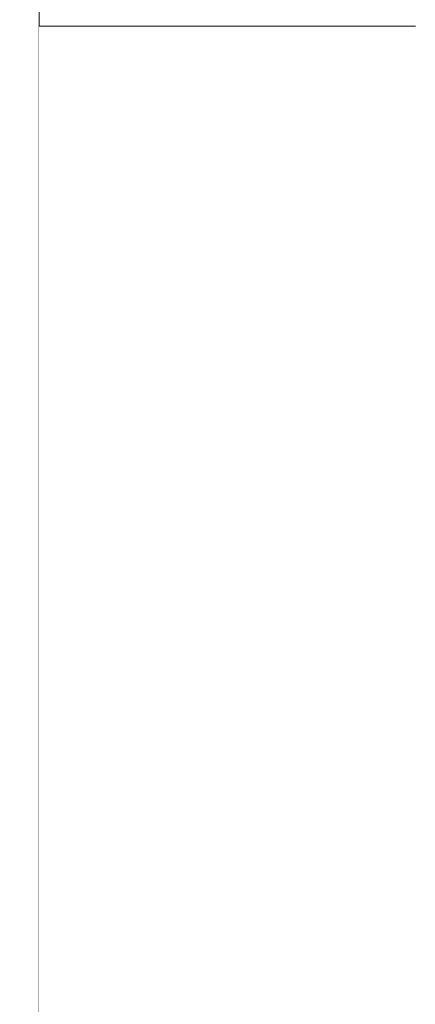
# Model space of a CAD drawing. Header units: millimetres. Extents: x 58537 to 97688, y -8921 to 14216.
# Tile 160 of 189: x 68539 to 68569, y 6556 to 6630. Entities that reach past the tile are written whole.
import ezdxf

# ---------------------------------------------------------------- set-up
doc = ezdxf.new("R2010")
doc.units = ezdxf.units.MM
doc.header["$MEASUREMENT"] = 0
doc.linetypes.add('Wipeout_Contour', pattern=[1000, 0, -1000])
for name, color, linetype in [('Nowe_A-Armatura', 7, 'Continuous'), ('Nowe_A-Wymiary-Zewnętrzne', 7, 'Continuous'), ('Nowe_A-Ściany-Działowe', 7, 'Continuous')]:
    doc.layers.add(name, color=color, linetype=linetype)
for name, color, linetype, lineweight in [('Nowe_A-Armatura_Nr_pióra__1', 7, 'Continuous', 13), ('Nowe_A-Wymiary-Zewnętrzne_Nr_pióra__46', 5, 'Continuous', 15), ('Nowe_A-Ściany-Działowe_Nr_pióra__47', 7, 'Continuous', 15)]:
    doc.layers.add(name, color=color, linetype=linetype, lineweight=lineweight)
doc.layers.add('Nowe_A-Wymiary-Zewnętrzne_Nr_pióra__45', color=7, linetype='Continuous', lineweight=15, true_color=0x40a5ff)
doc.layers.add('Nowe_A-Wymiary-Zewnętrzne_Nr_pióra__85', color=7, linetype='Continuous', lineweight=13, true_color=0x80c2ff)
doc.styles.add('STYL_AUTOMATYCZNY_2', font='arial.ttf')
doc.dimstyles.new('STYL_AUTOMATYCZNY__1', dxfattribs={"dimtxt": 125, "dimasz": 47.5, "dimexe": 0.18, "dimexo": 20, "dimgap": 0, "dimtad": 1, "dimdec": 1, "dimlfac": 0.1, "dimzin": 0, "dimdsep": 46, "dimtxsty": 'STYL_AUTOMATYCZNY_2', "dimblk": 'ARROWHEAD_11', "dimblk1": 'ARROWHEAD_11', "dimblk2": 'ARROWHEAD_11', "dimcen": 0.09, "dimclrd": 256, "dimclre": 256, "dimclrt": 5, "dimadec": 1, "dimazin": 0, "dimtfac": 1, "dimtdec": 4, "dimtmove": 0, "dimatfit": 3, "dimfxl": 0, "dimtolj": 1, "dimtzin": 0, "dimarcsym": 0})

# ---------------------------------------------------------------- blocks, each defined once
blk = doc.blocks.new('ElemPrzekroju_249')
at = {"layer": 'Nowe_A-Ściany-Działowe', "linetype": 'Continuous', "lineweight": 0, "true_color": 0x000000}
h = blk.add_hatch(dxfattribs=at)
h.set_pattern_fill('Tynk', color=18, style=0, pattern_type=2)
h.set_pattern_definition([(0, (0, 0), (0, 86.60254), [0, -50]), (0, (25, 43.3), (0, 86.60254), [0, -50])])
h.paths.add_polyline_path([(68540.09, 8330), (68530.09, 8330), (68530.09, 5640), (68540.09, 5640)])
at = {"layer": 'Nowe_A-Ściany-Działowe_Nr_pióra__47', "color": 7, "linetype": 'Continuous', "lineweight": 15}
blk.add_line((68540.09, 8320), (68540.09, 5780), dxfattribs=at)
blk = doc.blocks.new('ElemPrzekroju_255')
at = {"color": 254, "linetype": 'Wipeout_Contour', "lineweight": 0, "ltscale": 206589.619051}
blk.add_wipeout([(68540.09, 6625.67), (68550.09, 6627.46), (68540.09, 6627.46)], dxfattribs=at).dxf.layer = 'Nowe_A-Armatura'
at = {"color": 254, "linetype": 'Wipeout_Contour', "lineweight": 0, "ltscale": 206570.342783}
blk.add_wipeout([(68540.09, 6554.24), (68550.09, 6554.24), (68540.09, 6571.78)], dxfattribs=at).dxf.layer = 'Nowe_A-Armatura'
at = {"color": 254, "linetype": 'Wipeout_Contour', "lineweight": 0, "ltscale": 206598.308816}
blk.add_wipeout([(68550.09, 6627.46), (68540.09, 6625.67), (68550.09, 6625.67)], dxfattribs=at).dxf.layer = 'Nowe_A-Armatura'
at = {"color": 254, "linetype": 'Wipeout_Contour', "lineweight": 0, "ltscale": 206581.068885}
blk.add_wipeout([(68550.09, 6571.78), (68540.09, 6571.78), (68550.09, 6554.24)], dxfattribs=at).dxf.layer = 'Nowe_A-Armatura'
at = {"color": 254, "linetype": 'Wipeout_Contour', "lineweight": 0, "ltscale": 206590.078144}
blk.add_wipeout([(68540.09, 6627.46), (68550.09, 6628.95), (68540.09, 6628.95)], dxfattribs=at).dxf.layer = 'Nowe_A-Armatura'
at = {"color": 254, "linetype": 'Wipeout_Contour', "lineweight": 0, "ltscale": 206585.694388}
blk.add_wipeout([(68540.09, 6607.54), (68550.09, 6607.54), (68540.09, 6625.67)], dxfattribs=at).dxf.layer = 'Nowe_A-Armatura'
at = {"color": 254, "linetype": 'Wipeout_Contour', "lineweight": 0, "ltscale": 206575.385448}
blk.add_wipeout([(68540.09, 6589.56), (68540.09, 6571.78), (68550.09, 6571.78)], dxfattribs=at).dxf.layer = 'Nowe_A-Armatura'
at = {"color": 254, "linetype": 'Wipeout_Contour', "lineweight": 0, "ltscale": 206598.796697}
blk.add_wipeout([(68550.09, 6628.95), (68540.09, 6627.46), (68550.09, 6627.46)], dxfattribs=at).dxf.layer = 'Nowe_A-Armatura'
at = {"color": 254, "linetype": 'Wipeout_Contour', "lineweight": 0, "ltscale": 206596.490809}
blk.add_wipeout([(68550.09, 6625.67), (68540.09, 6625.67), (68550.09, 6607.54)], dxfattribs=at).dxf.layer = 'Nowe_A-Armatura'
at = {"color": 254, "linetype": 'Wipeout_Contour', "lineweight": 0, "ltscale": 206586.138977}
blk.add_wipeout([(68540.09, 6589.56), (68550.09, 6571.78), (68550.09, 6589.56)], dxfattribs=at).dxf.layer = 'Nowe_A-Armatura'
at = {"color": 254, "linetype": 'Wipeout_Contour', "lineweight": 0, "ltscale": 206590.394856}
blk.add_wipeout([(68540.09, 6628.95), (68550.09, 6629.85), (68540.09, 6629.85)], dxfattribs=at).dxf.layer = 'Nowe_A-Armatura'
at = {"color": 254, "linetype": 'Wipeout_Contour', "lineweight": 0, "ltscale": 206627.473857}
blk.add_wipeout([(68550.09, 6625.67), (68559.74, 6625.67), (68559.74, 6627.47)], dxfattribs=at).dxf.layer = 'Nowe_A-Armatura'
at = {"color": 254, "linetype": 'Wipeout_Contour', "lineweight": 0, "ltscale": 206608.468449}
blk.add_wipeout([(68550.09, 6554.24), (68559.74, 6554.24), (68559.74, 6571.78)], dxfattribs=at).dxf.layer = 'Nowe_A-Armatura'
at = {"color": 254, "linetype": 'Wipeout_Contour', "lineweight": 0, "ltscale": 206599.17015}
blk.add_wipeout([(68550.09, 6629.85), (68540.09, 6628.95), (68550.09, 6628.95)], dxfattribs=at).dxf.layer = 'Nowe_A-Armatura'
at = {"color": 254, "linetype": 'Wipeout_Contour', "lineweight": 0, "ltscale": 206619.131883}
blk.add_wipeout([(68550.09, 6625.67), (68559.74, 6627.47), (68550.09, 6627.46)], dxfattribs=at).dxf.layer = 'Nowe_A-Armatura'
at = {"color": 254, "linetype": 'Wipeout_Contour', "lineweight": 0, "ltscale": 206601.62464}
blk.add_wipeout([(68550.09, 6554.24), (68559.74, 6571.78), (68550.09, 6571.78)], dxfattribs=at).dxf.layer = 'Nowe_A-Armatura'
at = {"color": 254, "linetype": 'Wipeout_Contour', "lineweight": 0, "ltscale": 206590.510392}
blk.add_wipeout([(68540.09, 6629.85), (68550.09, 6630), (68540.09, 6630)], dxfattribs=at).dxf.layer = 'Nowe_A-Armatura'
at = {"color": 254, "linetype": 'Wipeout_Contour', "lineweight": 0, "ltscale": 206627.962315}
blk.add_wipeout([(68550.09, 6627.46), (68559.74, 6627.47), (68559.74, 6628.95)], dxfattribs=at).dxf.layer = 'Nowe_A-Armatura'
at = {"color": 254, "linetype": 'Wipeout_Contour', "lineweight": 0, "ltscale": 206623.817214}
blk.add_wipeout([(68550.09, 6607.54), (68559.74, 6607.54), (68559.74, 6625.67)], dxfattribs=at).dxf.layer = 'Nowe_A-Armatura'
at = {"color": 254, "linetype": 'Wipeout_Contour', "lineweight": 0, "ltscale": 206599.35787}
blk.add_wipeout([(68550.09, 6630), (68540.09, 6629.85), (68550.09, 6629.85)], dxfattribs=at).dxf.layer = 'Nowe_A-Armatura'
at = {"color": 254, "linetype": 'Wipeout_Contour', "lineweight": 0, "ltscale": 206619.590482}
blk.add_wipeout([(68550.09, 6627.46), (68559.74, 6628.95), (68550.09, 6628.95)], dxfattribs=at).dxf.layer = 'Nowe_A-Armatura'
at = {"color": 254, "linetype": 'Wipeout_Contour', "lineweight": 0, "ltscale": 206617.045023}
blk.add_wipeout([(68550.09, 6607.54), (68559.74, 6625.67), (68550.09, 6625.67)], dxfattribs=at).dxf.layer = 'Nowe_A-Armatura'
at = {"color": 254, "linetype": 'Wipeout_Contour', "lineweight": 0, "ltscale": 206628.334106}
blk.add_wipeout([(68550.09, 6628.95), (68559.74, 6628.95), (68559.74, 6629.85)], dxfattribs=at).dxf.layer = 'Nowe_A-Armatura'
at = {"color": 254, "linetype": 'Wipeout_Contour', "lineweight": 0, "ltscale": 206580.506637}
blk.add_wipeout([(68540.09, 6589.56), (68550.09, 6589.56), (68540.09, 6607.54)], dxfattribs=at).dxf.layer = 'Nowe_A-Armatura'
at = {"color": 254, "linetype": 'Wipeout_Contour', "lineweight": 0, "ltscale": 206619.90715}
blk.add_wipeout([(68550.09, 6628.95), (68559.74, 6629.85), (68550.09, 6629.85)], dxfattribs=at).dxf.layer = 'Nowe_A-Armatura'
at = {"color": 254, "linetype": 'Wipeout_Contour', "lineweight": 0, "ltscale": 206591.283941}
blk.add_wipeout([(68550.09, 6607.54), (68540.09, 6607.54), (68550.09, 6589.56)], dxfattribs=at).dxf.layer = 'Nowe_A-Armatura'
at = {"color": 254, "linetype": 'Wipeout_Contour', "lineweight": 0, "ltscale": 206628.5218}
blk.add_wipeout([(68550.09, 6629.85), (68559.74, 6629.85), (68559.74, 6630)], dxfattribs=at).dxf.layer = 'Nowe_A-Armatura'
at = {"color": 254, "linetype": 'Wipeout_Contour', "lineweight": 0, "ltscale": 206613.51018}
blk.add_wipeout([(68550.09, 6571.78), (68559.74, 6571.78), (68559.74, 6589.56)], dxfattribs=at).dxf.layer = 'Nowe_A-Armatura'
at = {"color": 254, "linetype": 'Wipeout_Contour', "lineweight": 0, "ltscale": 206620.022669}
blk.add_wipeout([(68550.09, 6629.85), (68559.74, 6630), (68550.09, 6630)], dxfattribs=at).dxf.layer = 'Nowe_A-Armatura'
at = {"color": 254, "linetype": 'Wipeout_Contour', "lineweight": 0, "ltscale": 206606.694226}
blk.add_wipeout([(68550.09, 6589.56), (68550.09, 6571.78), (68559.74, 6589.56)], dxfattribs=at).dxf.layer = 'Nowe_A-Armatura'
at = {"layer": 'Nowe_A-Armatura_Nr_pióra__1', "color": 7, "linetype": 'Continuous', "lineweight": 13}
blk.add_line((68540.09, 6630), (68550.09, 6630), dxfattribs=at)
at = {"color": 254, "linetype": 'Wipeout_Contour', "lineweight": 0, "ltscale": 206655.60547}
blk.add_wipeout([(68559.74, 6629.85), (68568.52, 6629.85), (68568.52, 6630)], dxfattribs=at).dxf.layer = 'Nowe_A-Armatura'
at = {"color": 254, "linetype": 'Wipeout_Contour', "lineweight": 0, "ltscale": 206618.630422}
blk.add_wipeout([(68550.09, 6589.56), (68559.74, 6589.56), (68559.74, 6607.54)], dxfattribs=at).dxf.layer = 'Nowe_A-Armatura'
at = {"color": 254, "linetype": 'Wipeout_Contour', "lineweight": 0, "ltscale": 206635.554754}
blk.add_wipeout([(68568.52, 6571.78), (68559.74, 6554.24), (68568.52, 6554.24)], dxfattribs=at).dxf.layer = 'Nowe_A-Armatura'
at = {"color": 254, "linetype": 'Wipeout_Contour', "lineweight": 0, "ltscale": 206647.972274}
blk.add_wipeout([(68568.52, 6630), (68559.74, 6630), (68559.74, 6629.85)], dxfattribs=at).dxf.layer = 'Nowe_A-Armatura'
at = {"color": 254, "linetype": 'Wipeout_Contour', "lineweight": 0, "ltscale": 206611.838675}
blk.add_wipeout([(68550.09, 6589.56), (68559.74, 6607.54), (68550.09, 6607.54)], dxfattribs=at).dxf.layer = 'Nowe_A-Armatura'
at = {"color": 254, "linetype": 'Wipeout_Contour', "lineweight": 0, "ltscale": 206629.576741}
blk.add_wipeout([(68559.74, 6571.78), (68559.74, 6554.24), (68568.52, 6571.78)], dxfattribs=at).dxf.layer = 'Nowe_A-Armatura'
at = {"color": 254, "linetype": 'Wipeout_Contour', "lineweight": 0, "ltscale": 206640.595825}
blk.add_wipeout([(68568.52, 6589.56), (68559.74, 6571.78), (68568.52, 6571.78)], dxfattribs=at).dxf.layer = 'Nowe_A-Armatura'
at = {"color": 254, "linetype": 'Wipeout_Contour', "lineweight": 0, "ltscale": 206634.645641}
blk.add_wipeout([(68559.74, 6571.78), (68568.52, 6589.56), (68559.74, 6589.56)], dxfattribs=at).dxf.layer = 'Nowe_A-Armatura'
at = {"color": 254, "linetype": 'Wipeout_Contour', "lineweight": 0, "ltscale": 206645.715396}
blk.add_wipeout([(68559.74, 6589.56), (68568.52, 6589.56), (68568.52, 6607.54)], dxfattribs=at).dxf.layer = 'Nowe_A-Armatura'
at = {"color": 254, "linetype": 'Wipeout_Contour', "lineweight": 0, "ltscale": 206639.789394}
blk.add_wipeout([(68568.52, 6607.54), (68559.74, 6607.54), (68559.74, 6589.56)], dxfattribs=at).dxf.layer = 'Nowe_A-Armatura'
at = {"color": 254, "linetype": 'Wipeout_Contour', "lineweight": 0, "ltscale": 206650.901508}
blk.add_wipeout([(68559.74, 6607.54), (68568.52, 6607.54), (68568.52, 6625.67)], dxfattribs=at).dxf.layer = 'Nowe_A-Armatura'
at = {"color": 254, "linetype": 'Wipeout_Contour', "lineweight": 0, "ltscale": 206644.995039}
blk.add_wipeout([(68568.52, 6625.67), (68559.74, 6625.67), (68559.74, 6607.54)], dxfattribs=at).dxf.layer = 'Nowe_A-Armatura'
at = {"color": 254, "linetype": 'Wipeout_Contour', "lineweight": 0, "ltscale": 206654.557665}
blk.add_wipeout([(68559.74, 6625.67), (68568.52, 6625.67), (68568.52, 6627.47)], dxfattribs=at).dxf.layer = 'Nowe_A-Armatura'
at = {"color": 254, "linetype": 'Wipeout_Contour', "lineweight": 0, "ltscale": 206647.083106}
blk.add_wipeout([(68568.52, 6627.47), (68559.74, 6627.47), (68559.74, 6625.67)], dxfattribs=at).dxf.layer = 'Nowe_A-Armatura'
at = {"color": 254, "linetype": 'Wipeout_Contour', "lineweight": 0, "ltscale": 206655.046375}
blk.add_wipeout([(68559.74, 6627.47), (68568.52, 6627.47), (68568.52, 6628.95)], dxfattribs=at).dxf.layer = 'Nowe_A-Armatura'
at = {"color": 254, "linetype": 'Wipeout_Contour', "lineweight": 0, "ltscale": 206647.541109}
blk.add_wipeout([(68568.52, 6628.95), (68559.74, 6628.95), (68559.74, 6627.47)], dxfattribs=at).dxf.layer = 'Nowe_A-Armatura'
at = {"color": 254, "linetype": 'Wipeout_Contour', "lineweight": 0, "ltscale": 206655.417801}
blk.add_wipeout([(68559.74, 6628.95), (68568.52, 6628.95), (68568.52, 6629.85)], dxfattribs=at).dxf.layer = 'Nowe_A-Armatura'
at = {"color": 254, "linetype": 'Wipeout_Contour', "lineweight": 0, "ltscale": 206647.856771}
blk.add_wipeout([(68568.52, 6629.85), (68559.74, 6629.85), (68559.74, 6628.95)], dxfattribs=at).dxf.layer = 'Nowe_A-Armatura'
at = {"layer": 'Nowe_A-Armatura_Nr_pióra__1', "color": 7, "linetype": 'Continuous', "lineweight": 13}
for p, q in [((68559.74, 6630), (68550.09, 6630)), ((68568.52, 6630), (68559.74, 6630))]:
    blk.add_line(p, q, dxfattribs=at)
blk = doc.blocks.new('*D980')
at = {"layer": 'Nowe_A-Wymiary-Zewnętrzne_Nr_pióra__45', "linetype": 'Continuous', "lineweight": 15, "true_color": 0x40a5ff}
for points in [[(66433.999, 8320), (66434.951, 8315.216), (66437.66, 8311.161), (66441.716, 8308.452), (66446.499, 8307.5), (66451.283, 8308.452), (66455.338, 8311.161), (66458.048, 8315.216), (66458.999, 8320), (66458.048, 8324.784), (66455.338, 8328.839), (66451.283, 8331.548), (66446.499, 8332.5), (66441.716, 8331.548), (66437.66, 8328.839), (66434.951, 8324.784)], [(66433.999, 5780), (66434.951, 5775.216), (66437.66, 5771.161), (66441.716, 5768.452), (66446.499, 5767.5), (66451.283, 5768.452), (66455.338, 5771.161), (66458.048, 5775.216), (66458.999, 5780), (66458.048, 5784.784), (66455.338, 5788.839), (66451.283, 5791.548), (66446.499, 5792.5), (66441.716, 5791.548), (66437.66, 5788.839), (66434.951, 5784.784)]]:
    blk.add_hatch(color=161, dxfattribs=at).paths.add_polyline_path(points)
at = {"layer": 'Nowe_A-Wymiary-Zewnętrzne_Nr_pióra__45', "color": 161, "linetype": 'Continuous', "lineweight": 15, "true_color": 0x40a5ff}
for centre in [(66446.499, 8320), (66446.499, 5780)]:
    blk.add_circle(centre, 12.5, dxfattribs=at)
at = {"layer": 'Nowe_A-Wymiary-Zewnętrzne_Nr_pióra__85', "color": 151, "linetype": 'Continuous', "lineweight": 13, "true_color": 0x80c2ff}
for p, q in [((66446.499, 5792.5), (66446.499, 8307.5)), ((66433.999, 5780), (66399.624, 5780)), ((66493.374, 5780), (66458.999, 5780))]:
    blk.add_line(p, q, dxfattribs=at)
at = {"layer": 'Nowe_A-Wymiary-Zewnętrzne_Nr_pióra__46', "color": 5, "lineweight": 15, "char_height": 125, "attachment_point": 7, "rotation": 90, "style": 'STYL_AUTOMATYCZNY_2'}
for s, insert in [('\\A1;{\\pql;\\fArial|b0|i0|c238|p0;\\W1.000000;21,0}', (66421.499, 7973.85)), ('\\A1;{\\pql;\\fArial|b0|i0|c238|p0;\\W1.000000;254,0}', (66421.499, 6835.505)), ('\\A1;{\\pql;\\fArial|b0|i0|c238|p0;\\W1.000000;14,0}', (66421.499, 5792.5))]:
    blk.add_mtext(s, dxfattribs=dict(at, insert=insert))
blk = doc.blocks.new('ARROWHEAD_11')
at = {"color": 0, "linetype": 'Continuous', "lineweight": 0}
blk.add_line((0, 0), (-1, 0), dxfattribs=at)
at = {"color": 0, "linetype": 'Continuous', "lineweight": 0, "const_width": 0.25, "flags": 128}
blk.add_lwpolyline([(-0.125, 0, 1), (0.125, 0, 1)], format="xyb", close=True, dxfattribs=at)
blk = doc.blocks.new('*D1021')
at = {"layer": 'Nowe_A-Wymiary-Zewnętrzne_Nr_pióra__45', "linetype": 'Continuous', "lineweight": 15, "true_color": 0x40a5ff}
for points in [[(93173.538, 7980), (93174.489, 7975.216), (93177.199, 7971.161), (93181.254, 7968.452), (93186.038, 7967.5), (93190.822, 7968.452), (93194.877, 7971.161), (93197.586, 7975.216), (93198.538, 7980), (93197.586, 7984.784), (93194.877, 7988.839), (93190.822, 7991.548), (93186.038, 7992.5), (93181.254, 7991.548), (93177.199, 7988.839), (93174.489, 7984.784)], [(93173.538, 5780), (93174.489, 5775.216), (93177.199, 5771.161), (93181.254, 5768.452), (93186.038, 5767.5), (93190.822, 5768.452), (93194.877, 5771.161), (93197.586, 5775.216), (93198.538, 5780), (93197.586, 5784.784), (93194.877, 5788.839), (93190.822, 5791.548), (93186.038, 5792.5), (93181.254, 5791.548), (93177.199, 5788.839), (93174.489, 5784.784)]]:
    blk.add_hatch(color=161, dxfattribs=at).paths.add_polyline_path(points)
at = {"layer": 'Nowe_A-Wymiary-Zewnętrzne_Nr_pióra__45', "color": 161, "linetype": 'Continuous', "lineweight": 15, "true_color": 0x40a5ff}
for centre in [(93186.038, 7980), (93186.038, 5780)]:
    blk.add_circle(centre, 12.5, dxfattribs=at)
at = {"layer": 'Nowe_A-Wymiary-Zewnętrzne_Nr_pióra__85', "color": 151, "linetype": 'Continuous', "lineweight": 13, "true_color": 0x80c2ff}
for p, q in [((93173.538, 7980), (93139.163, 7980)), ((93232.913, 7980), (93198.538, 7980)), ((93186.038, 5792.5), (93186.038, 7967.5)), ((93173.538, 5780), (93139.163, 5780)), ((93232.913, 5780), (93198.538, 5780))]:
    blk.add_line(p, q, dxfattribs=at)
at = {"layer": 'Nowe_A-Wymiary-Zewnętrzne_Nr_pióra__46', "color": 5, "lineweight": 15, "char_height": 125, "attachment_point": 7, "rotation": 90, "style": 'STYL_AUTOMATYCZNY_2'}
for s, insert in [('\\A1;{\\pql;\\fArial|b0|i0|c238|p0;\\W1.000000;220,0}', (93161.038, 6832.33)), ('\\A1;{\\pql;\\fArial|b0|i0|c238|p0;\\W1.000000;14,0}', (93161.038, 5792.5))]:
    blk.add_mtext(s, dxfattribs=dict(at, insert=insert))
blk = doc.blocks.new('*D1027')
at = {"layer": 'Nowe_A-Wymiary-Zewnętrzne_Nr_pióra__45', "linetype": 'Continuous', "lineweight": 15, "true_color": 0x40a5ff}
for points in [[(93506.731, 12845.374), (93507.682, 12840.591), (93510.392, 12836.535), (93514.447, 12833.826), (93519.231, 12832.874), (93524.014, 12833.826), (93528.07, 12836.535), (93530.779, 12840.591), (93531.731, 12845.374), (93530.779, 12850.158), (93528.07, 12854.213), (93524.014, 12856.923), (93519.231, 12857.874), (93514.447, 12856.923), (93510.392, 12854.213), (93507.682, 12850.158)], [(93506.731, -450), (93507.682, -454.784), (93510.392, -458.839), (93514.447, -461.548), (93519.231, -462.5), (93524.014, -461.548), (93528.07, -458.839), (93530.779, -454.784), (93531.731, -450), (93530.779, -445.216), (93528.07, -441.161), (93524.014, -438.452), (93519.231, -437.5), (93514.447, -438.452), (93510.392, -441.161), (93507.682, -445.216)]]:
    blk.add_hatch(color=161, dxfattribs=at).paths.add_polyline_path(points)
at = {"layer": 'Nowe_A-Wymiary-Zewnętrzne_Nr_pióra__45', "color": 161, "linetype": 'Continuous', "lineweight": 15, "true_color": 0x40a5ff}
for centre in [(93519.231, 12845.374), (93519.231, -450)]:
    blk.add_circle(centre, 12.5, dxfattribs=at)
at = {"layer": 'Nowe_A-Wymiary-Zewnętrzne_Nr_pióra__85', "color": 151, "linetype": 'Continuous', "lineweight": 13, "true_color": 0x80c2ff}
for p, q in [((93519.231, 12857.874), (93519.231, 12870.374)), ((93506.731, 12845.374), (93472.356, 12845.374)), ((93566.106, 12845.374), (93531.731, 12845.374)), ((93519.231, -437.5), (93519.231, 12832.874)), ((93506.731, -450), (93472.356, -450)), ((93566.106, -450), (93531.731, -450)), ((93519.231, -475), (93519.231, -462.5))]:
    blk.add_line(p, q, dxfattribs=at)
at = {"layer": 'Nowe_A-Wymiary-Zewnętrzne_Nr_pióra__46', "color": 5, "lineweight": 15, "insert": (93494.231, 5911.708), "char_height": 125, "attachment_point": 7, "rotation": 90, "style": 'STYL_AUTOMATYCZNY_2'}
blk.add_mtext('\\A1;{\\pql;\\fArial|b0|i0|c238|p0;\\W1.000000;1\xa0329,5}', dxfattribs=at)
blk = doc.blocks.new('*D1039')
at = {"layer": 'Nowe_A-Wymiary-Zewnętrzne_Nr_pióra__45', "linetype": 'Continuous', "lineweight": 15, "true_color": 0x40a5ff}
for points in [[(90228.509, 8320), (90229.46, 8315.216), (90232.17, 8311.161), (90236.225, 8308.452), (90241.009, 8307.5), (90245.792, 8308.452), (90249.848, 8311.161), (90252.557, 8315.216), (90253.509, 8320), (90252.557, 8324.784), (90249.848, 8328.839), (90245.792, 8331.548), (90241.009, 8332.5), (90236.225, 8331.548), (90232.17, 8328.839), (90229.46, 8324.784)], [(90228.509, 5780), (90229.46, 5775.216), (90232.17, 5771.161), (90236.225, 5768.452), (90241.009, 5767.5), (90245.792, 5768.452), (90249.848, 5771.161), (90252.557, 5775.216), (90253.509, 5780), (90252.557, 5784.784), (90249.848, 5788.839), (90245.792, 5791.548), (90241.009, 5792.5), (90236.225, 5791.548), (90232.17, 5788.839), (90229.46, 5784.784)]]:
    blk.add_hatch(color=161, dxfattribs=at).paths.add_polyline_path(points)
at = {"layer": 'Nowe_A-Wymiary-Zewnętrzne_Nr_pióra__45', "color": 161, "linetype": 'Continuous', "lineweight": 15, "true_color": 0x40a5ff}
for centre in [(90241.009, 8320), (90241.009, 5780)]:
    blk.add_circle(centre, 12.5, dxfattribs=at)
at = {"layer": 'Nowe_A-Wymiary-Zewnętrzne_Nr_pióra__85', "color": 151, "linetype": 'Continuous', "lineweight": 13, "true_color": 0x80c2ff}
for p, q in [((90241.009, 5792.5), (90241.009, 8307.5)), ((90228.509, 5780), (90194.134, 5780)), ((90287.884, 5780), (90253.509, 5780))]:
    blk.add_line(p, q, dxfattribs=at)
at = {"layer": 'Nowe_A-Wymiary-Zewnętrzne_Nr_pióra__46', "color": 5, "lineweight": 15, "char_height": 125, "attachment_point": 7, "rotation": 90, "style": 'STYL_AUTOMATYCZNY_2'}
for s, insert in [('\\A1;{\\pql;\\fArial|b0|i0|c238|p0;\\W1.000000;21,0}', (90216.009, 7973.85)), ('\\A1;{\\pql;\\fArial|b0|i0|c238|p0;\\W1.000000;254,0}', (90216.009, 6835.505)), ('\\A1;{\\pql;\\fArial|b0|i0|c238|p0;\\W1.000000;14,0}', (90216.009, 5792.5))]:
    blk.add_mtext(s, dxfattribs=dict(at, insert=insert))

msp = doc.modelspace()

# ---------------------------------------------------------------- block references
at = {"layer": 'Nowe_A-Ściany-Działowe', "lineweight": 0}
msp.add_blockref('ElemPrzekroju_249', (0, 0), dxfattribs=at)

# ---------------------------------------------------------------- next in the draw order: block references
at = {"layer": 'Nowe_A-Armatura', "lineweight": 0}
msp.add_blockref('ElemPrzekroju_255', (0, 0), dxfattribs=at)

# ---------------------------------------------------------------- next in the draw order: dimensions: what is measured, and where the dimension line sits
at = {"layer": 'Nowe_A-Wymiary-Zewnętrzne', "color": 151, "linetype": 'Continuous', "lineweight": 13, "true_color": 0x80c2ff}
for base, p1, p2, picture, middle in [((93519.231, 12845.374), (63041.84, -450), (64717.212, 12845.374), '*D1027', (93431.731, 6192.829)), ((66446.499, 8320), (58537.267, 5780), (78005.072, 8320), '*D980', (66358.999, 7044.892)), ((90241.009, 8320), (58537.267, 5780), (78005.072, 8320), '*D1039', (90153.509, 7044.892)), ((93186.038, 7980), (58537.267, 5780), (64770.072, 7980), '*D1021', (93098.538, 7041.717))]:
    dim = msp.add_linear_dim(base=base, p1=p1, p2=p2, angle=90, dimstyle='STYL_AUTOMATYCZNY__1', dxfattribs=at)
    dim.commit()
    dim.dimension.update_dxf_attribs({"geometry": picture, "text_midpoint": middle, "dimtype": 160, "text_rotation": 90})

doc.saveas('drawing.dxf')
